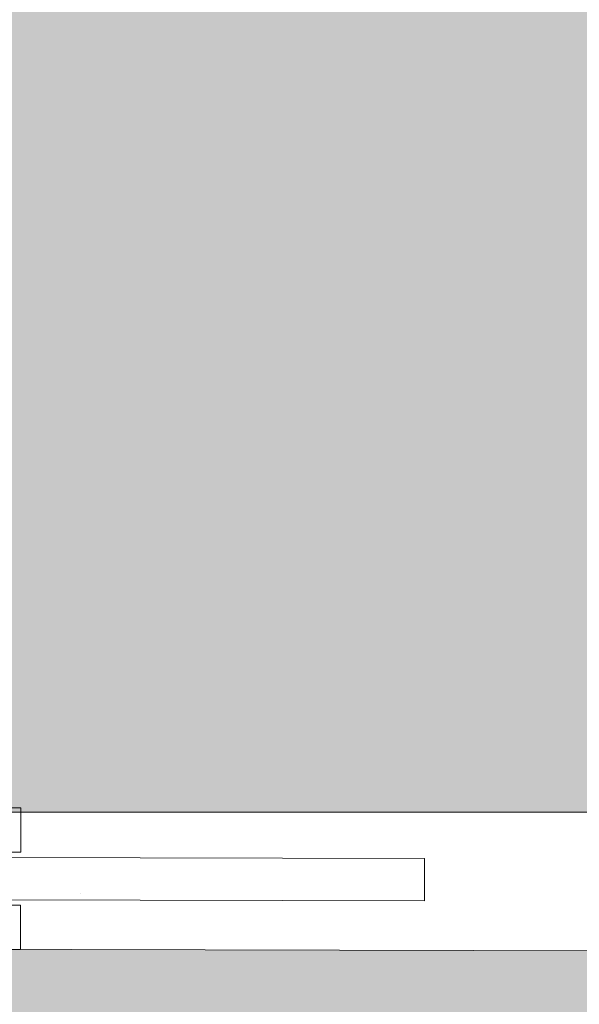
# Model space of a CAD drawing. Header units: millimetres. Extents: x -30280 to 19093, y -19284 to 4746.
# Tile 162 of 256: x -7171 to -6642, y -15497 to -14567. Entities that reach past the tile are written whole.
import ezdxf

# ---------------------------------------------------------------- set-up
doc = ezdxf.new("R2010")
doc.units = ezdxf.units.MM
doc.header["$MEASUREMENT"] = 0
for name, color, linetype in [('Nuevo_07_CR_Cel Ras pladur', 7, 'Continuous'), ('Nuevo_08_E_Envans secs', 7, 'Continuous'), ('Nuevo_Puertas Archicad', 7, 'Continuous')]:
    doc.layers.add(name, color=color, linetype=linetype)
doc.layers.add('Nuevo_07_CR_Cel Ras pladur_Pluma_Nº__102', color=7, linetype='Continuous', lineweight=5, true_color=0xcccccc)
doc.layers.add('Nuevo_Puertas Archicad_Pluma_Nº__1', color=7, linetype='Continuous', lineweight=5)

# ---------------------------------------------------------------- blocks, each defined once
blk = doc.blocks.new('Forjado_6_1', base_point=(-13089.3, -16963.7))
at = {"layer": 'Nuevo_07_CR_Cel Ras pladur_Pluma_Nº__102', "linetype": 'Continuous', "lineweight": 0, "true_color": 0x333333}
h = blk.add_hatch(color=250, dxfattribs=at)
h.paths.add_polyline_path([(-13089.3, -16963.7), (-12936.6, -16963.7), (-12936.6, -16660.98), (-12309.19, -16660.98), (-12309.19, -16937.98), (-7420.89, -16937.98), (-7420.89, -16580.98), (-6964.89, -16580.98), (-6964.89, -16937.98), (-3950.4, -16937.98), (-3949.3, -15453.52), (-13089.3, -15430.87)])
h.paths.add_polyline_path([(-12719.58, -15874.06), (-4319.58, -15874.06), (-4319.58, -16474.06), (-12719.58, -16474.06)], flags=0)
at = {"layer": 'Nuevo_07_CR_Cel Ras pladur_Pluma_Nº__102', "color": 254, "linetype": 'Continuous', "lineweight": 5, "true_color": 0xcccccc, "flags": 128}
blk.add_lwpolyline([(-13089.3, -16963.7), (-12936.6, -16963.7), (-12936.6, -16660.98), (-12309.19, -16660.98), (-12309.19, -16937.98), (-7420.89, -16937.98), (-7420.89, -16580.98), (-6964.89, -16580.98), (-6964.89, -16937.98), (-3950.4, -16937.98), (-3949.3, -15453.52), (-13089.3, -15430.87)], close=True, dxfattribs=at)
blk = doc.blocks.new('Forjado_8_1', base_point=(-8386.54, -15315.59))
at = {"layer": 'Nuevo_07_CR_Cel Ras pladur_Pluma_Nº__102', "linetype": 'Continuous', "lineweight": 0, "true_color": 0x333333}
blk.add_hatch(color=250, dxfattribs=at).paths.add_polyline_path([(-8386.54, -15315.59), (-6228.09, -15315.59), (-6228.09, -13828.8), (-8386.54, -13828.8)])
at = {"layer": 'Nuevo_07_CR_Cel Ras pladur_Pluma_Nº__102', "color": 254, "linetype": 'Continuous', "lineweight": 5, "true_color": 0xcccccc, "flags": 128}
blk.add_lwpolyline([(-8386.54, -15315.59), (-6228.09, -15315.59), (-6228.09, -13828.8), (-8386.54, -13828.8)], close=True, dxfattribs=at)
blk = doc.blocks.new('Puerta Corredera Empotrada 27_2')
at = {"layer": 'Nuevo_Puertas Archicad', "linetype": 'Continuous', "lineweight": 0, "true_color": 0xffffff}
h = blk.add_hatch(dxfattribs=at)
h.set_pattern_fill('Hormigón_en_Masa_0001', style=0, pattern_type=2)
h.set_pattern_definition([(0, (0, 0), (0, 779.4), [48.75, -401.25]), (0, (225, 389.7), (0, 779.4), [48.75, -401.25]), (60, (0, 0), (-675, 389.7), [48.75, -401.25]), (60, (450, 0), (-675, 389.7), [48.75, -401.25]), (120, (48.75, 0), (675, 389.7), [48.75, -401.25]), (120, (498.75, 0), (675, 389.7), [48.75, -401.25]), (0, (0, 75), (0, 150), [0, -150, 0, -225]), (45, (75, 75), (-106.066, 106.066), [0, -112.5, 0, -187.5])])
h.paths.add_polyline_path([(38.15, -47), (38.15, -87), (878.15, -87), (878.15, -47)])
at = {"layer": 'Nuevo_Puertas Archicad_Pluma_Nº__1', "color": 7, "linetype": 'Continuous', "lineweight": 5}
for p, q in [((450, 0), (420, 0)), ((420, 0), (420, -42)), ((420, -42), (450, -42)), ((38.15, -47), (878.15, -47)), ((38.15, -87), (38.15, -47)), ((878.15, -87), (38.15, -87)), ((450, -92), (420, -92)), ((420, -92), (420, -134)), ((420, -134), (450, -134))]:
    blk.add_line(p, q, dxfattribs=at)
blk = doc.blocks.new('Muro_62_1', base_point=(-3815.2, -15319.86))
at = {"layer": 'Nuevo_Puertas Archicad', "color": 253, "linetype": 'Continuous', "lineweight": 5, "true_color": 0xa4a4a6, "xscale": -1, "zscale": 1000, "rotation": 359.8580098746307}
blk.add_blockref('Puerta Corredera Empotrada 27_2', (-6750.21, -15312.58), dxfattribs=at)

msp = doc.modelspace()

# ---------------------------------------------------------------- block references
at = {"layer": 'Nuevo_07_CR_Cel Ras pladur', "color": 254, "linetype": 'Continuous', "lineweight": 5, "true_color": 0xcccccc}
for name, p in [('Forjado_8_1', (-8386.54, -15315.59)), ('Forjado_6_1', (-13089.3, -16963.7))]:
    msp.add_blockref(name, p, dxfattribs=at)

# ---------------------------------------------------------------- next in the draw order: block references
at = {"layer": 'Nuevo_08_E_Envans secs', "color": 7, "lineweight": 20}
msp.add_blockref('Muro_62_1', (-3815.2, -15319.86), dxfattribs=at)

doc.saveas('drawing.dxf')
